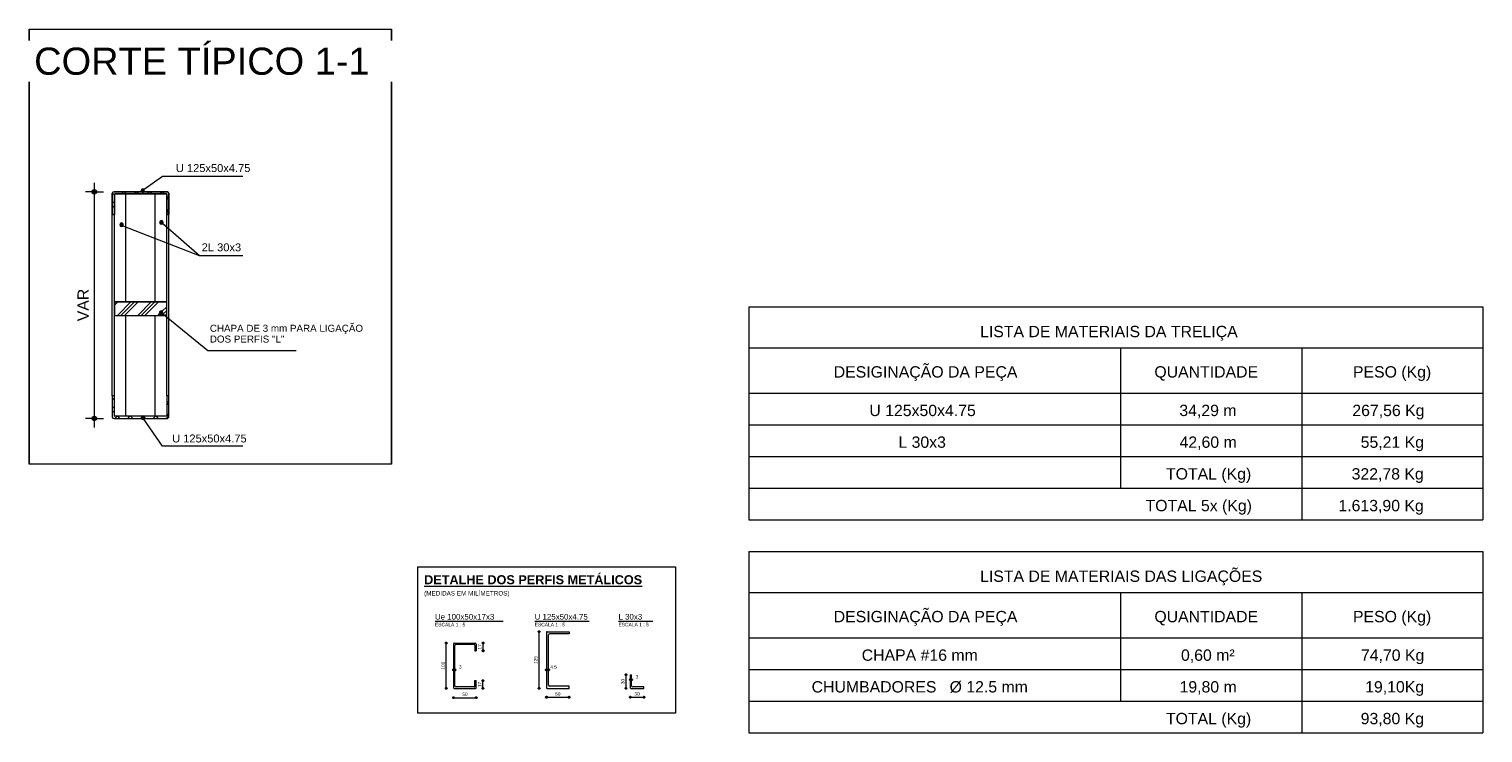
# Model space of a CAD drawing. Header units: metres. Extents: x 103.3 to 155.6, y 2.9 to 38.9.
# Tile 1 of 8: x 106.9 to 110.2, y 2.9 to 4.4. Entities that reach past the tile are written whole.
import ezdxf

# ---------------------------------------------------------------- set-up
doc = ezdxf.new("R2010")
doc.units = ezdxf.units.M
doc.linetypes.add('Projeção', pattern=[0.003969, 0.002381, -0.001587])
for name, color, linetype, lineweight in [('A-ANNO-DIMS', 7, 'Continuous', 9), ('A-ANNO-DIMS-10', 7, 'Continuous', 9), ('A-ANNO-DIMS-5', 7, 'Continuous', 9), ('A-DETL-GENF', 7, 'Continuous', 18), ('A-DETL-THIN', 7, 'Continuous', 18), ('A-FLOR-OVHD', 7, 'Projeção', 18), ('G-ANNO-TEXT', 7, 'Continuous', 9)]:
    doc.layers.add(name, color=color, linetype=linetype, lineweight=lineweight)
doc.styles.add('Arial', font='arial.ttf', dxfattribs={"height": 0.025})
doc.styles.add('Arial_2', font='arial.ttf', dxfattribs={"height": 0.06})
doc.styles.add('Arial_3', font='arial.ttf', dxfattribs={"height": 0.0155})
doc.styles.add('Arial_4', font='arial.ttf', dxfattribs={"height": 0.0175})
doc.styles.add('Arial_5', font='arial.ttf', dxfattribs={"height": 0.0075})
doc.styles.add('Arial_6', font='arial.ttf', dxfattribs={"height": 0.0125})
doc.styles.add('Arial_7', font='arial.ttf', dxfattribs={"height": 0.00775})
doc.styles.add('Arial_8', font='arial.ttf', dxfattribs={"height": 0.01})
doc.styles.add('Arial_B_1', font='arialbd.ttf', dxfattribs={"height": 0.02})
doc.dimstyles.new('Linear_-_2_5_mm_em_MM', dxfattribs={"dimscale": 0.3048, "dimtxt": 0.025506, "dimasz": 0.098425, "dimexe": 0.065617, "dimexo": 0.0625, "dimgap": 0.016404, "dimtad": 1, "dimlfac": 1000, "dimrnd": 0.01, "dimdsep": 46, "dimtxsty": 'Arial', "dimblk1": 'DOTSMALL', "dimblk2": 'DOTSMALL', "dimsah": 1, "dimcen": 0.09, "dimdle": 0.065617, "dimazin": 0, "dimtfac": 1, "dimtdec": 4, "dimtix": 1, "dimtmove": 0, "dimatfit": 3, "dimfxl": 0.065617, "dimfxlon": 1, "dimtvp": 1, "dimtolj": 1, "dimtzin": 0, "dimarcsym": 2})
doc.dimstyles.new('Linear_-_3_mm_em_mm_2', dxfattribs={"dimscale": 0.3048, "dimtxt": 0.007652, "dimasz": 0.016404, "dimexe": 0.008202, "dimexo": 0.0625, "dimgap": 0.004921, "dimtad": 1, "dimlfac": 1000, "dimrnd": 0.01, "dimdsep": 46, "dimtxsty": 'Arial_5', "dimblk1": 'DOTSMALL', "dimblk2": 'DOTSMALL', "dimsah": 1, "dimcen": 0.09, "dimdle": 0.008202, "dimazin": 0, "dimtfac": 1, "dimtdec": 4, "dimtix": 1, "dimtmove": 2, "dimatfit": 3, "dimfxl": 0.008202, "dimfxlon": 1, "dimtvp": 1, "dimtolj": 1, "dimtzin": 0, "dimarcsym": 2})
doc.dimstyles.new('Linear_-_3_mm_em_mm_2_1', dxfattribs={"dimscale": 0.3048, "dimtxt": 0.007652, "dimasz": 0.016404, "dimexe": 0.008202, "dimexo": 0.0625, "dimgap": 0.004921, "dimtad": 1, "dimlfac": 1000, "dimrnd": 0.01, "dimdsep": 46, "dimtxsty": 'Arial_5', "dimblk1": 'DOTSMALL', "dimblk2": 'DOTSMALL', "dimsah": 1, "dimcen": 0.09, "dimdle": 0.008202, "dimazin": 0, "dimtfac": 1, "dimtdec": 4, "dimtix": 1, "dimtmove": 0, "dimatfit": 3, "dimfxl": 0.008202, "dimfxlon": 1, "dimtvp": 1, "dimtolj": 1, "dimtzin": 0, "dimarcsym": 2})
pattern_1 = [(45, (101.34306, 0), (-0.014142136, 0.014142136), []), (135, (101.34306, 0), (-0.014142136, -0.014142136), [])]

# ---------------------------------------------------------------- blocks, each defined once
blk = doc.blocks.new('DIMBLOCK13-CORTE TÍPICO 01 A 05')
at = {"layer": 'A-ANNO-DIMS-10', "lineweight": 35, "transparency": 16777216}
h = blk.add_hatch(color=256, dxfattribs=at)
edge = h.paths.add_edge_path()
edge.add_arc((107.0907, 4.0583), 0.00375, 0, 360)
h = blk.add_hatch(color=256, dxfattribs=at)
edge = h.paths.add_edge_path()
edge.add_arc((107.0907, 3.5583), 0.00375, 0, 360)
at = {"layer": 'A-ANNO-DIMS-10', "transparency": 16777216}
for p, q in [((107.0907, 3.5383), (107.0907, 4.0783)), ((107.0907, 4.0583), (107.0707, 4.0583)), ((107.0907, 4.0583), (107.1107, 4.0583)), ((107.0907, 3.5583), (107.0707, 3.5583)), ((107.0907, 3.5583), (107.1107, 3.5583))]:
    blk.add_line(p, q, dxfattribs=at)
at = {"layer": 'A-ANNO-DIMS-10', "lineweight": 35, "transparency": 16777216}
for centre in [(107.0907, 4.0583), (107.0907, 3.5583)]:
    blk.add_circle(centre, 0.00375, dxfattribs=at)
at = {"layer": 'A-ANNO-DIMS-10', "color": 0, "transparency": 16777216, "insert": (107.0533, 3.7726), "char_height": 0.025, "width": 0.085702, "attachment_point": 1, "rotation": 90, "line_spacing_factor": 0.941778, "style": 'Arial'}
blk.add_mtext('VAR', dxfattribs=at)
blk = doc.blocks.new('_DotSmall')
at = {"color": 0, "linetype": 'ByBlock', "const_width": 0.5}
blk.add_lwpolyline([(-0.0625, 0, 1), (0.0625, 0, 1)], format="xyb", close=True, dxfattribs=at)
blk = doc.blocks.new('DIMBLOCK14-DETALHE DOS PERFIS')
at = {"layer": 'A-ANNO-DIMS-5', "lineweight": 35, "transparency": 16777216}
h = blk.add_hatch(color=256, dxfattribs=at)
edge = h.paths.add_edge_path()
edge.add_arc((107.8835, 3.0035), 0.000625, 0, 360)
h = blk.add_hatch(color=256, dxfattribs=at)
edge = h.paths.add_edge_path()
edge.add_arc((107.8865, 3.0035), 0.000625, 0, 360)
at = {"layer": 'A-ANNO-DIMS-5', "transparency": 16777216}
for p, q in [((107.881, 3.0035), (107.889, 3.0035)), ((107.8835, 3.0035), (107.8835, 3.006)), ((107.8835, 3.0035), (107.8835, 3.001)), ((107.8865, 3.0035), (107.8865, 3.006)), ((107.8865, 3.0035), (107.8865, 3.001))]:
    blk.add_line(p, q, dxfattribs=at)
at = {"layer": 'A-ANNO-DIMS-5', "lineweight": 35, "transparency": 16777216}
for centre in [(107.8835, 3.0035), (107.8865, 3.0035)]:
    blk.add_circle(centre, 0.000625, dxfattribs=at)
at = {"layer": 'A-ANNO-DIMS-5', "color": 0, "transparency": 16777216, "insert": (107.8953, 3.0137), "char_height": 0.0075, "width": 0.006922, "attachment_point": 1, "line_spacing_factor": 0.941778, "style": 'Arial_5'}
blk.add_mtext('3', dxfattribs=at)
blk = doc.blocks.new('DIMBLOCK15-DETALHE DOS PERFIS')
at = {"layer": 'A-ANNO-DIMS-5', "lineweight": 35, "transparency": 16777216}
h = blk.add_hatch(color=256, dxfattribs=at)
edge = h.paths.add_edge_path()
edge.add_arc((107.8673, 3.0626), 0.000625, 0, 360)
h = blk.add_hatch(color=256, dxfattribs=at)
edge = h.paths.add_edge_path()
edge.add_arc((107.8673, 2.9626), 0.000625, 0, 360)
at = {"layer": 'A-ANNO-DIMS-5', "transparency": 16777216}
for p, q in [((107.8673, 3.0626), (107.8648, 3.0626)), ((107.8673, 2.9601), (107.8673, 3.0651)), ((107.8673, 3.0626), (107.8698, 3.0626)), ((107.8673, 2.9626), (107.8648, 2.9626)), ((107.8673, 2.9626), (107.8698, 2.9626))]:
    blk.add_line(p, q, dxfattribs=at)
at = {"layer": 'A-ANNO-DIMS-5', "lineweight": 35, "transparency": 16777216}
for centre in [(107.8673, 3.0626), (107.8673, 2.9626)]:
    blk.add_circle(centre, 0.000625, dxfattribs=at)
at = {"layer": 'A-ANNO-DIMS-5', "color": 0, "transparency": 16777216, "insert": (107.8561, 3.0039), "char_height": 0.0075, "width": 0.020766, "attachment_point": 1, "rotation": 90, "line_spacing_factor": 0.941778, "style": 'Arial_5'}
blk.add_mtext('100', dxfattribs=at)
blk = doc.blocks.new('DIMBLOCK16-DETALHE DOS PERFIS')
at = {"layer": 'A-ANNO-DIMS-5', "lineweight": 35, "transparency": 16777216}
h = blk.add_hatch(color=256, dxfattribs=at)
edge = h.paths.add_edge_path()
edge.add_arc((107.8835, 2.9419), 0.000625, 0, 360)
h = blk.add_hatch(color=256, dxfattribs=at)
edge = h.paths.add_edge_path()
edge.add_arc((107.9335, 2.9419), 0.000625, 0, 360)
at = {"layer": 'A-ANNO-DIMS-5', "transparency": 16777216}
for p, q in [((107.881, 2.9419), (107.936, 2.9419)), ((107.8835, 2.9419), (107.8835, 2.9444)), ((107.8835, 2.9419), (107.8835, 2.9394)), ((107.9335, 2.9419), (107.9335, 2.9444)), ((107.9335, 2.9419), (107.9335, 2.9394))]:
    blk.add_line(p, q, dxfattribs=at)
at = {"layer": 'A-ANNO-DIMS-5', "lineweight": 35, "transparency": 16777216}
for centre in [(107.8835, 2.9419), (107.9335, 2.9419)]:
    blk.add_circle(centre, 0.000625, dxfattribs=at)
at = {"layer": 'A-ANNO-DIMS-5', "color": 0, "transparency": 16777216, "insert": (107.9027, 2.9531), "char_height": 0.0075, "width": 0.013844, "attachment_point": 1, "line_spacing_factor": 0.941778, "style": 'Arial_5'}
blk.add_mtext('50', dxfattribs=at)
blk = doc.blocks.new('DIMBLOCK17-DETALHE DOS PERFIS')
at = {"layer": 'A-ANNO-DIMS-5', "lineweight": 35, "transparency": 16777216}
h = blk.add_hatch(color=256, dxfattribs=at)
edge = h.paths.add_edge_path()
edge.add_arc((107.9482, 2.9796), 0.000625, 0, 360)
h = blk.add_hatch(color=256, dxfattribs=at)
edge = h.paths.add_edge_path()
edge.add_arc((107.9482, 2.9626), 0.000625, 0, 360)
at = {"layer": 'A-ANNO-DIMS-5', "transparency": 16777216}
for p, q in [((107.9482, 2.9796), (107.9457, 2.9796)), ((107.9482, 2.9626), (107.9457, 2.9626)), ((107.9482, 2.9601), (107.9482, 2.9821)), ((107.9482, 2.9796), (107.9507, 2.9796)), ((107.9482, 2.9626), (107.9507, 2.9626))]:
    blk.add_line(p, q, dxfattribs=at)
at = {"layer": 'A-ANNO-DIMS-5', "lineweight": 35, "transparency": 16777216}
for centre in [(107.9482, 2.9796), (107.9482, 2.9626)]:
    blk.add_circle(centre, 0.000625, dxfattribs=at)
at = {"layer": 'A-ANNO-DIMS-5', "color": 0, "transparency": 16777216, "insert": (107.937, 2.9653), "char_height": 0.0075, "width": 0.013844, "attachment_point": 1, "rotation": 90, "line_spacing_factor": 0.941778, "style": 'Arial_5'}
blk.add_mtext('17', dxfattribs=at)
blk = doc.blocks.new('DIMBLOCK18-DETALHE DOS PERFIS')
at = {"layer": 'A-ANNO-DIMS-5', "lineweight": 35, "transparency": 16777216}
h = blk.add_hatch(color=256, dxfattribs=at)
edge = h.paths.add_edge_path()
edge.add_arc((107.9487, 3.0626), 0.000625, 0, 360)
h = blk.add_hatch(color=256, dxfattribs=at)
edge = h.paths.add_edge_path()
edge.add_arc((107.9487, 3.0456), 0.000625, 0, 360)
at = {"layer": 'A-ANNO-DIMS-5', "transparency": 16777216}
for p, q in [((107.9487, 3.0626), (107.9462, 3.0626)), ((107.9487, 3.0431), (107.9487, 3.0651)), ((107.9487, 3.0626), (107.9512, 3.0626)), ((107.9487, 3.0456), (107.9462, 3.0456)), ((107.9487, 3.0456), (107.9512, 3.0456))]:
    blk.add_line(p, q, dxfattribs=at)
at = {"layer": 'A-ANNO-DIMS-5', "lineweight": 35, "transparency": 16777216}
for centre in [(107.9487, 3.0626), (107.9487, 3.0456)]:
    blk.add_circle(centre, 0.000625, dxfattribs=at)
at = {"layer": 'A-ANNO-DIMS-5', "color": 0, "transparency": 16777216, "insert": (107.9374, 3.0483), "char_height": 0.0075, "width": 0.013844, "attachment_point": 1, "rotation": 90, "line_spacing_factor": 0.941778, "style": 'Arial_5'}
blk.add_mtext('17', dxfattribs=at)
blk = doc.blocks.new('DIMBLOCK19-DETALHE DOS PERFIS')
at = {"layer": 'A-ANNO-DIMS-5', "lineweight": 35, "transparency": 16777216}
h = blk.add_hatch(color=256, dxfattribs=at)
edge = h.paths.add_edge_path()
edge.add_arc((108.0885, 3.0035), 0.000625, 0, 360)
h = blk.add_hatch(color=256, dxfattribs=at)
edge = h.paths.add_edge_path()
edge.add_arc((108.093, 3.0035), 0.000625, 0, 360)
at = {"layer": 'A-ANNO-DIMS-5', "transparency": 16777216}
for p, q in [((108.086, 3.0035), (108.0955, 3.0035)), ((108.0885, 3.0035), (108.0885, 3.006)), ((108.0885, 3.0035), (108.0885, 3.001)), ((108.093, 3.0035), (108.093, 3.006)), ((108.093, 3.0035), (108.093, 3.001))]:
    blk.add_line(p, q, dxfattribs=at)
at = {"layer": 'A-ANNO-DIMS-5', "lineweight": 35, "transparency": 16777216}
for centre in [(108.0885, 3.0035), (108.093, 3.0035)]:
    blk.add_circle(centre, 0.000625, dxfattribs=at)
at = {"layer": 'A-ANNO-DIMS-5', "color": 0, "transparency": 16777216, "insert": (108.0967, 3.0137), "char_height": 0.0075, "width": 0.017376, "attachment_point": 1, "line_spacing_factor": 0.941778, "style": 'Arial_5'}
blk.add_mtext('4.5', dxfattribs=at)
blk = doc.blocks.new('DIMBLOCK20-DETALHE DOS PERFIS')
at = {"layer": 'A-ANNO-DIMS-5', "lineweight": 35, "transparency": 16777216}
h = blk.add_hatch(color=256, dxfattribs=at)
edge = h.paths.add_edge_path()
edge.add_arc((108.0723, 3.0876), 0.000625, 0, 360)
h = blk.add_hatch(color=256, dxfattribs=at)
edge = h.paths.add_edge_path()
edge.add_arc((108.0723, 2.9626), 0.000625, 0, 360)
at = {"layer": 'A-ANNO-DIMS-5', "transparency": 16777216}
for p, q in [((108.0723, 3.0876), (108.0698, 3.0876)), ((108.0723, 2.9601), (108.0723, 3.0901)), ((108.0723, 3.0876), (108.0748, 3.0876)), ((108.0723, 2.9626), (108.0698, 2.9626)), ((108.0723, 2.9626), (108.0748, 2.9626))]:
    blk.add_line(p, q, dxfattribs=at)
at = {"layer": 'A-ANNO-DIMS-5', "lineweight": 35, "transparency": 16777216}
for centre in [(108.0723, 3.0876), (108.0723, 2.9626)]:
    blk.add_circle(centre, 0.000625, dxfattribs=at)
at = {"layer": 'A-ANNO-DIMS-5', "color": 0, "transparency": 16777216, "insert": (108.0611, 3.0164), "char_height": 0.0075, "width": 0.020766, "attachment_point": 1, "rotation": 90, "line_spacing_factor": 0.941778, "style": 'Arial_5'}
blk.add_mtext('125', dxfattribs=at)
blk = doc.blocks.new('DIMBLOCK21-DETALHE DOS PERFIS')
at = {"layer": 'A-ANNO-DIMS-5', "lineweight": 35, "transparency": 16777216}
h = blk.add_hatch(color=256, dxfattribs=at)
edge = h.paths.add_edge_path()
edge.add_arc((108.0885, 2.9429), 0.000625, 0, 360)
h = blk.add_hatch(color=256, dxfattribs=at)
edge = h.paths.add_edge_path()
edge.add_arc((108.1385, 2.9429), 0.000625, 0, 360)
at = {"layer": 'A-ANNO-DIMS-5', "transparency": 16777216}
for p, q in [((108.086, 2.9429), (108.141, 2.9429)), ((108.0885, 2.9429), (108.0885, 2.9454)), ((108.0885, 2.9429), (108.0885, 2.9404)), ((108.1385, 2.9429), (108.1385, 2.9454)), ((108.1385, 2.9429), (108.1385, 2.9404))]:
    blk.add_line(p, q, dxfattribs=at)
at = {"layer": 'A-ANNO-DIMS-5', "lineweight": 35, "transparency": 16777216}
for centre in [(108.0885, 2.9429), (108.1385, 2.9429)]:
    blk.add_circle(centre, 0.000625, dxfattribs=at)
at = {"layer": 'A-ANNO-DIMS-5', "color": 0, "transparency": 16777216, "insert": (108.1077, 2.9541), "char_height": 0.0075, "width": 0.013844, "attachment_point": 1, "line_spacing_factor": 0.941778, "style": 'Arial_5'}
blk.add_mtext('50', dxfattribs=at)
blk = doc.blocks.new('DIMBLOCK22-DETALHE DOS PERFIS')
at = {"layer": 'A-ANNO-DIMS-5', "lineweight": 35, "transparency": 16777216}
h = blk.add_hatch(color=256, dxfattribs=at)
edge = h.paths.add_edge_path()
edge.add_arc((108.2735, 2.9817), 0.000625, 0, 360)
h = blk.add_hatch(color=256, dxfattribs=at)
edge = h.paths.add_edge_path()
edge.add_arc((108.2765, 2.9817), 0.000625, 0, 360)
at = {"layer": 'A-ANNO-DIMS-5', "transparency": 16777216}
for p, q in [((108.271, 2.9817), (108.279, 2.9817)), ((108.2735, 2.9817), (108.2735, 2.9842)), ((108.2735, 2.9817), (108.2735, 2.9792)), ((108.2765, 2.9817), (108.2765, 2.9842)), ((108.2765, 2.9817), (108.2765, 2.9792))]:
    blk.add_line(p, q, dxfattribs=at)
at = {"layer": 'A-ANNO-DIMS-5', "lineweight": 35, "transparency": 16777216}
for centre in [(108.2735, 2.9817), (108.2765, 2.9817)]:
    blk.add_circle(centre, 0.000625, dxfattribs=at)
at = {"layer": 'A-ANNO-DIMS-5', "color": 0, "transparency": 16777216, "insert": (108.2853, 2.9919), "char_height": 0.0075, "width": 0.006922, "attachment_point": 1, "line_spacing_factor": 0.941778, "style": 'Arial_5'}
blk.add_mtext('3', dxfattribs=at)
blk = doc.blocks.new('DIMBLOCK23-DETALHE DOS PERFIS')
at = {"layer": 'A-ANNO-DIMS-5', "lineweight": 35, "transparency": 16777216}
h = blk.add_hatch(color=256, dxfattribs=at)
edge = h.paths.add_edge_path()
edge.add_arc((108.2735, 2.9429), 0.000625, 0, 360)
h = blk.add_hatch(color=256, dxfattribs=at)
edge = h.paths.add_edge_path()
edge.add_arc((108.3035, 2.9429), 0.000625, 0, 360)
at = {"layer": 'A-ANNO-DIMS-5', "transparency": 16777216}
for p, q in [((108.271, 2.9429), (108.306, 2.9429)), ((108.2735, 2.9429), (108.2735, 2.9454)), ((108.2735, 2.9429), (108.2735, 2.9404)), ((108.3035, 2.9429), (108.3035, 2.9454)), ((108.3035, 2.9429), (108.3035, 2.9404))]:
    blk.add_line(p, q, dxfattribs=at)
at = {"layer": 'A-ANNO-DIMS-5', "lineweight": 35, "transparency": 16777216}
for centre in [(108.2735, 2.9429), (108.3035, 2.9429)]:
    blk.add_circle(centre, 0.000625, dxfattribs=at)
at = {"layer": 'A-ANNO-DIMS-5', "color": 0, "transparency": 16777216, "insert": (108.2827, 2.9541), "char_height": 0.0075, "width": 0.013844, "attachment_point": 1, "line_spacing_factor": 0.941778, "style": 'Arial_5'}
blk.add_mtext('30', dxfattribs=at)
blk = doc.blocks.new('DIMBLOCK24-DETALHE DOS PERFIS')
at = {"layer": 'A-ANNO-DIMS-5', "lineweight": 35, "transparency": 16777216}
h = blk.add_hatch(color=256, dxfattribs=at)
edge = h.paths.add_edge_path()
edge.add_arc((108.2643, 2.9926), 0.000625, 0, 360)
h = blk.add_hatch(color=256, dxfattribs=at)
edge = h.paths.add_edge_path()
edge.add_arc((108.2643, 2.9626), 0.000625, 0, 360)
at = {"layer": 'A-ANNO-DIMS-5', "transparency": 16777216}
for p, q in [((108.2643, 2.9926), (108.2618, 2.9926)), ((108.2643, 2.9601), (108.2643, 2.9951)), ((108.2643, 2.9926), (108.2668, 2.9926)), ((108.2643, 2.9626), (108.2618, 2.9626)), ((108.2643, 2.9626), (108.2668, 2.9626))]:
    blk.add_line(p, q, dxfattribs=at)
at = {"layer": 'A-ANNO-DIMS-5', "lineweight": 35, "transparency": 16777216}
for centre in [(108.2643, 2.9926), (108.2643, 2.9626)]:
    blk.add_circle(centre, 0.000625, dxfattribs=at)
at = {"layer": 'A-ANNO-DIMS-5', "color": 0, "transparency": 16777216, "insert": (108.2531, 2.9718), "char_height": 0.0075, "width": 0.013844, "attachment_point": 1, "rotation": 90, "line_spacing_factor": 0.941778, "style": 'Arial_5'}
blk.add_mtext('30', dxfattribs=at)

msp = doc.modelspace()

# ---------------------------------------------------------------- hatches: boundary and pattern name
at = {"layer": 'A-DETL-GENF'}
h = msp.add_hatch(dxfattribs=at)
h.set_pattern_fill('FP_3', color=256, style=0, pattern_type=2)
h.set_pattern_definition(pattern_1)
h.paths.add_polyline_path([(107.134708, 4.008316), (107.134708, 4.052883), (107.135313, 4.053394), (107.136083, 4.053578), (107.250208, 4.053578), (107.250208, 4.008316), (107.254958, 4.008316), (107.254958, 4.055316), (107.254514, 4.056344), (107.253825, 4.057225), (107.252934, 4.057903), (107.251901, 4.058332), (107.200341, 4.058332), (107.200038, 4.057936), (107.1992, 4.057293), (107.198225, 4.056889), (107.197178, 4.056752), (107.196131, 4.056889), (107.195156, 4.057293), (107.193794, 4.058332), (107.133206, 4.058196), (107.132153, 4.057797), (107.131227, 4.057157), (107.13048, 4.056314), (107.129958, 4.055316), (107.129958, 4.008316)])
for points in [[(107.197178, 4.056752), (107.198225, 4.056889), (107.1992, 4.057293), (107.200038, 4.057936), (107.20068, 4.058774), (107.201084, 4.059749), (107.201222, 4.060796), (107.201084, 4.061843), (107.20068, 4.062818), (107.200038, 4.063656), (107.1992, 4.064298), (107.198225, 4.064702), (107.197178, 4.06484), (107.196131, 4.064702), (107.195156, 4.064298), (107.194318, 4.063656), (107.193676, 4.062818), (107.193226, 4.061498), (107.193134, 4.060796), (107.193272, 4.059749), (107.193676, 4.058774), (107.194318, 4.057936), (107.195156, 4.057293), (107.196131, 4.056889)], [(107.15065, 3.981671), (107.151696, 3.981809), (107.152672, 3.982213), (107.153509, 3.982856), (107.154152, 3.983693), (107.154556, 3.984669), (107.154694, 3.985716), (107.154556, 3.986762), (107.154152, 3.987738), (107.153509, 3.988575), (107.152672, 3.989218), (107.151696, 3.989622), (107.15065, 3.98976), (107.149603, 3.989622), (107.148628, 3.989218), (107.14779, 3.988575), (107.147147, 3.987738), (107.146743, 3.986762), (107.146606, 3.985716), (107.146743, 3.984669), (107.147147, 3.983693), (107.14779, 3.982856), (107.148628, 3.982213), (107.149603, 3.981809)], [(107.238491, 3.98663), (107.239538, 3.986768), (107.240742, 3.987348), (107.241351, 3.987815), (107.241993, 3.988652), (107.242397, 3.989628), (107.242535, 3.990674), (107.242397, 3.991721), (107.241993, 3.992696), (107.241351, 3.993534), (107.240513, 3.994177), (107.239538, 3.994581), (107.238491, 3.994718), (107.237444, 3.994581), (107.236469, 3.994177), (107.235631, 3.993534), (107.234989, 3.992696), (107.234585, 3.991721), (107.234447, 3.990674), (107.234585, 3.989628), (107.234989, 3.988652), (107.235631, 3.987815), (107.236469, 3.987172), (107.237444, 3.986768)], [(107.237968, 3.787321), (107.239015, 3.787458), (107.23999, 3.787862), (107.240828, 3.788505), (107.24147, 3.789343), (107.241874, 3.790318), (107.242012, 3.791365), (107.241874, 3.792412), (107.24147, 3.793387), (107.240828, 3.794225), (107.23999, 3.794867), (107.239015, 3.795271), (107.237968, 3.795409), (107.236921, 3.795271), (107.235946, 3.794867), (107.235108, 3.794225), (107.234466, 3.793387), (107.234061, 3.792412), (107.233924, 3.791365), (107.234061, 3.790318), (107.234466, 3.789343), (107.235108, 3.788505), (107.235946, 3.787862), (107.236921, 3.787458)], [(107.1976, 3.555855), (107.198647, 3.555992), (107.199622, 3.556396), (107.20046, 3.557039), (107.201102, 3.557877), (107.201506, 3.558852), (107.201644, 3.559899), (107.201506, 3.560945), (107.201102, 3.561921), (107.20046, 3.562758), (107.199622, 3.563401), (107.198647, 3.563805), (107.1976, 3.563943), (107.196553, 3.563805), (107.195578, 3.563401), (107.19474, 3.562758), (107.194098, 3.561921), (107.193694, 3.560945), (107.193556, 3.559899), (107.193694, 3.558852), (107.194098, 3.557877), (107.19474, 3.557039), (107.195578, 3.556396), (107.196553, 3.555992)]]:
    msp.add_hatch(color=256, dxfattribs=at).paths.add_polyline_path(points)
h = msp.add_hatch(dxfattribs=at)
h.set_pattern_fill('FP_2', color=256, style=0, pattern_type=2)
h.set_pattern_definition([(45, (101.34306, 0), (-0.02245064, 0.02245064), []), (45, (101.351, 0), (0, 0.04490128), []), (45, (101.33512, 0), (0, 0.04490128), [])])
h.paths.add_polyline_path([(107.233924, 3.785638), (107.250208, 3.785638), (107.250208, 3.815638), (107.134708, 3.815638), (107.134708, 3.785638)])
h.paths.add_polyline_path([(107.237968, 3.787321), (107.236921, 3.787458), (107.235946, 3.787862), (107.235108, 3.788505), (107.234466, 3.789343), (107.234061, 3.790318), (107.233924, 3.791365), (107.234061, 3.792412), (107.234466, 3.793387), (107.235108, 3.794225), (107.235946, 3.794867), (107.236921, 3.795271), (107.237968, 3.795409), (107.239015, 3.795271), (107.23999, 3.794867), (107.240828, 3.794225), (107.24147, 3.793387), (107.241874, 3.792412), (107.242012, 3.791365), (107.241874, 3.790318), (107.24147, 3.789343), (107.240828, 3.788505), (107.23999, 3.787862), (107.239015, 3.787458)])
h = msp.add_hatch(dxfattribs=at)
h.set_pattern_fill('FP_3', color=256, style=0, pattern_type=2)
h.set_pattern_definition(pattern_1)
h.paths.add_polyline_path([(107.201283, 3.558313), (107.251901, 3.558313), (107.252934, 3.558743), (107.253825, 3.55942), (107.254514, 3.560302), (107.254958, 3.561329), (107.254958, 3.608329), (107.250208, 3.608329), (107.250208, 3.563067), (107.200057, 3.563067), (107.20046, 3.562758), (107.201102, 3.561921), (107.201506, 3.560945), (107.201644, 3.559899), (107.201506, 3.558852)])
h.paths.add_polyline_path([(107.193556, 3.558313), (107.193917, 3.558313), (107.193694, 3.558852), (107.193556, 3.559899), (107.193694, 3.560945), (107.194098, 3.561921), (107.195143, 3.563067), (107.134708, 3.563067), (107.134708, 3.608329), (107.129958, 3.608329), (107.129958, 3.561329), (107.13048, 3.560332), (107.131227, 3.559489), (107.132153, 3.558849), (107.133206, 3.558449), (107.134324, 3.558313)])

# ---------------------------------------------------------------- linework, layer by layer
at = {"layer": 'A-DETL-THIN'}
for p, q in [((106.946456, 4.417471), (106.946456, 3.457471)), ((106.946456, 4.417471), (107.746456, 4.417471)), ((106.946456, 3.457471), (106.946456, 4.417471)), ((107.746456, 4.417471), (107.746456, 3.457471)), ((107.746456, 4.417471), (107.746456, 3.457471)), ((107.746456, 3.457471), (107.746456, 4.417471)), ((107.241185, 4.09221), (107.200227, 4.063531)), ((107.417903, 4.09221), (107.241185, 4.09221)), ((107.129958, 4.055316), (107.129958, 4.008316)), ((107.129958, 4.008316), (107.129958, 4.055316)), ((107.194015, 4.058332), (107.134324, 4.058332)), ((107.134324, 4.058332), (107.251901, 4.058332)), ((107.134708, 4.008316), (107.134708, 4.052883)), ((107.134708, 4.052883), (107.134708, 4.008316)), ((107.136083, 4.053578), (107.250208, 4.053578)), ((107.249663, 4.053578), (107.136083, 4.053578)), ((107.249663, 4.053578), (107.136083, 4.053578)), ((107.159958, 3.815638), (107.159958, 4.053578)), ((107.251901, 4.058332), (107.200341, 4.058332)), ((107.224958, 3.815638), (107.224958, 4.053578)), ((107.250208, 4.053578), (107.250208, 4.008316)), ((107.250208, 4.008316), (107.250208, 4.053034)), ((107.254958, 4.008316), (107.254958, 4.055316)), ((107.254958, 4.055316), (107.254958, 4.008316)), ((107.129958, 4.008316), (107.134708, 4.008316)), ((107.129958, 3.608329), (107.129958, 4.008316)), ((107.134708, 4.008316), (107.129958, 4.008316)), ((107.134708, 3.608329), (107.134708, 4.008316)), ((107.322903, 3.916829), (107.153857, 3.982461)), ((107.322903, 3.916829), (107.241698, 3.987419)), ((107.250208, 4.008316), (107.254958, 4.008316)), ((107.250208, 3.608329), (107.250208, 4.008316)), ((107.254958, 4.008316), (107.250208, 4.008316)), ((107.254958, 3.608329), (107.254958, 4.008316)), ((107.417903, 3.916829), (107.322903, 3.916829)), ((107.250208, 3.815638), (107.134708, 3.815638)), ((107.134708, 3.815638), (107.134708, 3.785638)), ((107.134708, 3.815638), (107.250208, 3.815638)), ((107.341206, 3.707628), (107.241109, 3.788817)), ((107.250208, 3.785638), (107.250208, 3.815638)), ((108.535456, 3.804207), (110.155456, 3.804207)), ((108.535456, 3.804207), (108.535456, 3.334207)), ((110.155456, 3.804207), (110.155456, 3.334207)), ((107.134708, 3.785638), (107.250208, 3.785638)), ((107.134708, 3.785638), (107.250208, 3.785638)), ((107.159958, 3.563067), (107.159958, 3.785638)), ((107.224958, 3.563067), (107.224958, 3.785638)), ((107.536206, 3.707628), (107.341206, 3.707628)), ((108.535456, 3.714207), (110.155456, 3.714207)), ((109.355456, 3.714207), (109.355456, 3.404207)), ((109.755456, 3.714207), (109.755456, 3.334207)), ((107.134708, 3.608329), (107.129958, 3.608329)), ((107.129958, 3.608329), (107.129958, 3.561329)), ((107.134708, 3.608329), (107.129958, 3.608329)), ((107.129958, 3.608329), (107.129958, 3.561329)), ((107.134708, 3.563067), (107.134708, 3.608329)), ((107.134708, 3.563762), (107.134708, 3.608329)), ((107.250208, 3.608329), (107.250208, 3.563067)), ((107.254958, 3.608329), (107.250208, 3.608329)), ((107.250208, 3.608329), (107.250208, 3.563612)), ((107.254958, 3.608329), (107.250208, 3.608329)), ((107.254958, 3.561329), (107.254958, 3.608329)), ((107.254958, 3.561329), (107.254958, 3.608329)), ((108.535456, 3.614207), (110.155456, 3.614207)), ((107.195143, 3.563067), (107.134708, 3.563067)), ((107.249663, 3.563067), (107.136083, 3.563067)), ((107.250208, 3.563067), (107.200057, 3.563067)), ((107.134324, 3.558313), (107.193917, 3.558313)), ((107.134324, 3.558313), (107.251901, 3.558313)), ((107.241185, 3.49721), (107.199909, 3.556578)), ((107.201283, 3.558313), (107.251901, 3.558313)), ((108.535456, 3.544207), (110.155456, 3.544207)), ((107.417903, 3.49721), (107.241185, 3.49721)), ((108.535456, 3.474207), (110.155456, 3.474207)), ((107.746456, 3.457471), (106.946456, 3.457471)), ((108.535456, 3.404207), (110.155456, 3.404207)), ((108.535456, 3.334207), (110.155456, 3.334207)), ((108.535456, 3.264207), (110.155456, 3.264207)), ((108.535456, 3.264207), (108.535456, 2.864207)), ((110.155456, 3.264207), (110.155456, 2.864207)), ((107.803456, 3.231071), (107.803456, 2.907565)), ((107.803456, 3.231071), (108.014937, 3.231071)), ((108.014937, 3.231071), (108.216446, 3.231071)), ((108.216446, 3.231071), (108.373456, 3.231071)), ((108.373456, 3.231071), (108.373456, 2.907565)), ((108.535456, 3.174207), (110.155456, 3.174207)), ((109.355456, 3.174207), (109.355456, 2.934207)), ((109.755456, 3.174207), (109.755456, 2.864207)), ((107.842551, 3.111071), (107.992551, 3.111071)), ((108.062551, 3.111071), (108.182551, 3.111071)), ((108.088456, 3.086065), (108.088456, 2.964065)), ((108.089956, 3.087565), (108.138456, 3.087565)), ((108.138456, 3.083065), (108.095456, 3.083065)), ((108.247551, 3.111071), (108.323456, 3.111071)), ((107.883456, 3.061065), (107.883456, 2.964065)), ((107.884956, 3.062565), (107.930925, 3.062565)), ((107.886456, 2.968065), (107.886456, 3.057065)), ((107.928456, 3.059565), (107.888956, 3.059565)), ((107.930456, 3.057565), (107.930456, 3.045565)), ((107.933456, 3.060344), (107.933456, 3.045565)), ((107.933456, 3.060344), (107.933456, 3.045565)), ((108.092956, 2.969565), (108.092956, 3.080565)), ((108.535456, 3.074207), (110.155456, 3.074207)), ((107.930456, 3.045565), (107.933456, 3.045565)), ((108.273456, 2.992565), (108.273456, 2.964065)), ((108.276456, 2.968065), (108.276456, 2.992565)), ((108.535456, 3.004207), (110.155456, 3.004207)), ((107.884956, 2.962565), (107.931806, 2.962565)), ((107.928956, 2.965565), (107.888956, 2.965565)), ((107.930456, 2.967065), (107.930456, 2.979565)), ((107.930456, 2.979565), (107.933456, 2.979565)), ((107.933456, 2.964215), (107.933456, 2.979565)), ((107.933456, 2.964215), (107.933456, 2.979565)), ((108.089956, 2.962565), (108.138456, 2.962565)), ((108.138456, 2.967065), (108.095456, 2.967065)), ((108.274956, 2.962565), (108.303456, 2.962565)), ((108.303456, 2.965565), (108.278956, 2.965565)), ((108.535456, 2.934207), (110.155456, 2.934207)), ((108.373456, 2.907565), (107.803456, 2.907565)), ((108.535456, 2.864207), (110.155456, 2.864207))]:
    msp.add_line(p, q, dxfattribs=at)
for centre, radius, start, end in [((107.134324, 4.053664), 0.004668, 90, 159.267925), ((107.134324, 4.053664), 0.004668, 90, 159.267925), ((107.135895, 4.052241), 0.00135, 81.984558, 151.609897), ((107.136083, 4.051869), 0.001709, 90, 143.594455), ((107.197178, 4.060796), 0.004044, 360, 180), ((107.197178, 4.060796), 0.004044, 180, 0), ((107.250753, 4.054112), 0.004373, 15.984256, 74.785975), ((107.250753, 4.054112), 0.004373, 15.984256, 74.785975), ((107.15065, 3.985716), 0.004044, 360, 180), ((107.15065, 3.985716), 0.004044, 180, 360), ((107.238491, 3.990674), 0.004044, 360, 180), ((107.238491, 3.990674), 0.004044, 180, 0), ((107.237968, 3.791365), 0.004044, 360, 180), ((107.237968, 3.791365), 0.004044, 180, 0), ((107.135895, 3.564404), 0.00135, 208.390103, 278.015442), ((107.1976, 3.559899), 0.004044, 360, 180), ((107.134324, 3.562982), 0.004668, 200.732075, 270), ((107.134324, 3.562982), 0.004668, 200.732075, 270), ((107.1976, 3.559899), 0.004044, 180, 0), ((107.250753, 3.562533), 0.004373, 285.214025, 344.015744), ((107.250753, 3.562533), 0.004373, 285.214025, 344.015744), ((108.089956, 3.086065), 0.0015, 90, 180), ((108.095456, 3.080565), 0.0025, 90, 180), ((107.884956, 3.061065), 0.0015, 90, 180), ((107.888956, 3.057065), 0.0025, 90, 180), ((107.928456, 3.057565), 0.002, 0, 90), ((107.93082, 3.059894), 0.002674, 9.689573, 87.748479), ((107.884956, 2.964065), 0.0015, 180, 270), ((107.888956, 2.968065), 0.0025, 180, 270), ((107.928956, 2.967065), 0.0015, 270, 0), ((107.931806, 2.964215), 0.00165, 270, 0), ((108.089956, 2.964065), 0.0015, 180, 270), ((108.095456, 2.969565), 0.0025, 180, 270), ((108.274956, 2.964065), 0.0015, 180, 270), ((108.278956, 2.968065), 0.0025, 180, 270)]:
    msp.add_arc(centre, radius, start, end, dxfattribs=at)
at = {"layer": 'A-FLOR-OVHD'}
for p, q in [((108.138456, 3.087565), (108.138456, 3.083065)), ((108.273456, 2.992565), (108.276456, 2.992565)), ((108.138456, 2.962565), (108.138456, 2.967065)), ((108.303456, 2.962565), (108.303456, 2.965565))]:
    msp.add_line(p, q, dxfattribs=at)

# ---------------------------------------------------------------- texts
at = {"layer": 'G-ANNO-TEXT', "attachment_point": 1}
for s, insert, char_height, width, style in [('U 125x50x4.75', (107.27049, 4.119493), 0.0175, 0.19962019, 'Arial_4'), ('2L 30x3', (107.327511, 3.944532), 0.0175, 0.10582275, 'Arial_4'), ('CHAPA DE 3 mm PARA LIGAÇÃO', (107.345465, 3.764958), 0.0155, 0.39924037, 'Arial_3'), ('LISTA DE MATERIAIS DA TRELIÇA', (109.045604, 3.762558), 0.025, 0.68945125, 'Arial'), ('DOS PERFIS "L"', (107.345465, 3.741145), 0.0155, 0.19400837, 'Arial_3'), ('DESIGINAÇÃO DA PEÇA', (108.722502, 3.673449), 0.025, 0.49063275, 'Arial'), ('QUANTIDADE', (109.430258, 3.673449), 0.025, 0.27738388, 'Arial'), ('PESO (Kg)', (109.868633, 3.673449), 0.025, 0.21004212, 'Arial'), ('U 125x50x4.75', (108.801177, 3.588421), 0.025, 0.282194, 'Arial'), ('34,29 m', (109.485425, 3.588421), 0.025, 0.15312231, 'Arial'), ('267,56 Kg', (109.867225, 3.588421), 0.025, 0.192405, 'Arial'), ('U 125x50x4.75', (107.262246, 3.522758), 0.0175, 0.19962019, 'Arial_4'), ('L 30x3', (108.86529, 3.518421), 0.025, 0.12586494, 'Arial'), ('42,60 m', (109.485825, 3.518421), 0.025, 0.15312231, 'Arial'), ('55,21 Kg', (109.885625, 3.518421), 0.025, 0.16915606, 'Arial'), ('TOTAL (Kg)', (109.455919, 3.448421), 0.025, 0.23008431, 'Arial'), ('322,78 Kg', (109.865625, 3.448421), 0.025, 0.192405, 'Arial'), ('TOTAL 5x (Kg)', (109.410819, 3.378421), 0.025, 0.28620244, 'Arial'), ('1.613,90 Kg', (109.836525, 3.378421), 0.025, 0.22767925, 'Arial'), ('\\LDETALHE DOS PERFIS METÁLICOS', (107.818462, 3.212264), 0.02, 0.58683525, 'Arial_B_1'), ('LISTA DE MATERIAIS DAS LIGAÇÕES', (109.045604, 3.222558), 0.025, 0.75438794, 'Arial'), ('(MEDIDAS EM MILÍMETROS)', (107.818462, 3.177368), 0.01, 0.23168769, 'Arial_8'), (' Ue 100x50x17x3', (107.837394, 3.126826), 0.0125, 0.16314341, 'Arial_6'), (' U 125x50x4.75', (108.057394, 3.126826), 0.0125, 0.14710966, 'Arial_6'), ('L 30x3', (108.247372, 3.126826), 0.0125, 0.06293247, 'Arial_6'), ('DESIGINAÇÃO DA PEÇA', (108.722502, 3.133449), 0.025, 0.49063275, 'Arial'), ('QUANTIDADE', (109.430258, 3.133449), 0.025, 0.27738388, 'Arial'), ('PESO (Kg)', (109.868633, 3.133449), 0.025, 0.21004212, 'Arial'), ('ESCALA 1 : 5', (107.842372, 3.107219), 0.00775, 0.07896622, 'Arial_7'), ('ESCALA 1 : 5', (108.062372, 3.107219), 0.00775, 0.07896622, 'Arial_7'), ('ESCALA 1 : 5', (108.247372, 3.107219), 0.00775, 0.07896622, 'Arial_7'), ('CHAPA #16 mm', (108.784277, 3.048421), 0.025, 0.31105475, 'Arial'), ('0,60 m²', (109.489075, 3.048421), 0.025, 0.14430375, 'Arial'), (' 74,70 Kg', (109.876525, 3.048421), 0.025, 0.18118138, 'Arial'), ('CHUMBADORES   Ø 12.5 mm ', (108.673731, 2.978421), 0.025, 0.58523187, 'Arial'), ('19,80 m', (109.485825, 2.978421), 0.025, 0.15312231, 'Arial'), ('19,10Kg', (109.895525, 2.978421), 0.025, 0.15713075, 'Arial'), ('TOTAL (Kg)', (109.455819, 2.908421), 0.025, 0.23008431, 'Arial'), ('93,80 Kg', (109.885625, 2.908421), 0.025, 0.16915606, 'Arial')]:
    msp.add_mtext(s, dxfattribs=dict(at, insert=insert, char_height=char_height, width=width, style=style))

# ---------------------------------------------------------------- dimensions: what is measured, and where the dimension line sits
at = {"layer": 'A-ANNO-DIMS'}
dim = msp.add_linear_dim(base=(107.090729, 4.058332), p1=(107.110729, 3.558313), p2=(107.110729, 4.058332), angle=90, text='VAR', dimstyle='Linear_-_2_5_mm_em_MM', override={"dimpost": '<>', "dimfxl": 0.500019}, dxfattribs=at)
dim.commit()
dim.dimension.update_dxf_attribs({"geometry": 'DIMBLOCK13-CORTE TÍPICO 01 A 05', "text_midpoint": (107.073229, 3.808323)})
for base, p1, p2, override, picture, middle in [((108.072318, 3.087565), (108.074818, 2.962565), (108.074818, 3.087565), {"dimpost": '<>', "dimfxl": 0.125}, 'DIMBLOCK20-DETALHE DOS PERFIS', (108.066989, 3.025065)), ((107.867318, 3.062565), (107.869818, 2.962565), (107.869818, 3.062565), {"dimpost": '<>', "dimfxl": 0.1}, 'DIMBLOCK15-DETALHE DOS PERFIS', (107.861989, 3.012565)), ((107.94865, 3.062565), (107.94615, 3.045565), (107.94615, 3.062565), {"dimpost": '<>', "dimfxl": 0.017}, 'DIMBLOCK18-DETALHE DOS PERFIS', (107.943385, 3.054065)), ((108.264335, 2.992565), (108.266835, 2.962565), (108.266835, 2.992565), {"dimpost": '<>', "dimfxl": 0.03}, 'DIMBLOCK24-DETALHE DOS PERFIS', (108.259003, 2.977565)), ((107.94822, 2.979565), (107.94572, 2.962565), (107.94572, 2.979565), {"dimpost": '<>', "dimfxl": 0.017}, 'DIMBLOCK17-DETALHE DOS PERFIS', (107.942955, 2.971065))]:
    dim = msp.add_linear_dim(base=base, p1=p1, p2=p2, angle=90, dimstyle='Linear_-_3_mm_em_mm_2_1', override=override, dxfattribs=at)
    dim.commit()
    dim.dimension.update_dxf_attribs({"geometry": picture, "text_midpoint": middle})
for base, p1, p2, override, picture, middle in [((107.886456, 3.003516), (107.883456, 3.006016), (107.886456, 3.006016), {"dimpost": '<>', "dimfxl": 0.003}, 'DIMBLOCK14-DETALHE DOS PERFIS', (107.898811, 3.008717)), ((108.092956, 3.003516), (108.088456, 3.006016), (108.092956, 3.006016), {"dimpost": '<>', "dimfxl": 0.0045}, 'DIMBLOCK19-DETALHE DOS PERFIS', (108.105432, 3.008717)), ((108.276456, 2.981693), (108.273456, 2.984193), (108.276456, 2.984193), {"dimpost": '<>', "dimfxl": 0.003}, 'DIMBLOCK22-DETALHE DOS PERFIS', (108.288811, 2.986894))]:
    dim = msp.add_linear_dim(base=base, p1=p1, p2=p2, dimstyle='Linear_-_3_mm_em_mm_2', override=override, dxfattribs=at)
    dim.commit()
    dim.dimension.update_dxf_attribs({"geometry": picture, "text_midpoint": middle, "dimtype": 160})
for base, p1, p2, override, picture, middle in [((107.933456, 2.941854), (107.883456, 2.944354), (107.933456, 2.944354), {"dimpost": '<>', "dimfxl": 0.05}, 'DIMBLOCK16-DETALHE DOS PERFIS', (107.908456, 2.947183)), ((108.138456, 2.942886), (108.088456, 2.945386), (108.138456, 2.945386), {"dimpost": '<>', "dimfxl": 0.05}, 'DIMBLOCK21-DETALHE DOS PERFIS', (108.113456, 2.948215)), ((108.303456, 2.942886), (108.273456, 2.945386), (108.303456, 2.945386), {"dimpost": '<>', "dimfxl": 0.03}, 'DIMBLOCK23-DETALHE DOS PERFIS', (108.288456, 2.948218))]:
    dim = msp.add_linear_dim(base=base, p1=p1, p2=p2, dimstyle='Linear_-_3_mm_em_mm_2_1', override=override, dxfattribs=at)
    dim.commit()
    dim.dimension.update_dxf_attribs({"geometry": picture, "text_midpoint": middle})

# ---------------------------------------------------------------- next in the draw order: texts
at = {"layer": 'G-ANNO-TEXT', "insert": (106.957655, 4.376638), "char_height": 0.06, "width": 0.90670856, "attachment_point": 1, "style": 'Arial_2', "bg_fill": 3, "box_fill_scale": 1.25, "bg_fill_color": 256, "bg_fill_true_color": 13158600, "bg_fill_transparency": 0}
msp.add_mtext('CORTE TÍPICO 1-1', dxfattribs=at)

doc.saveas('drawing.dxf')
